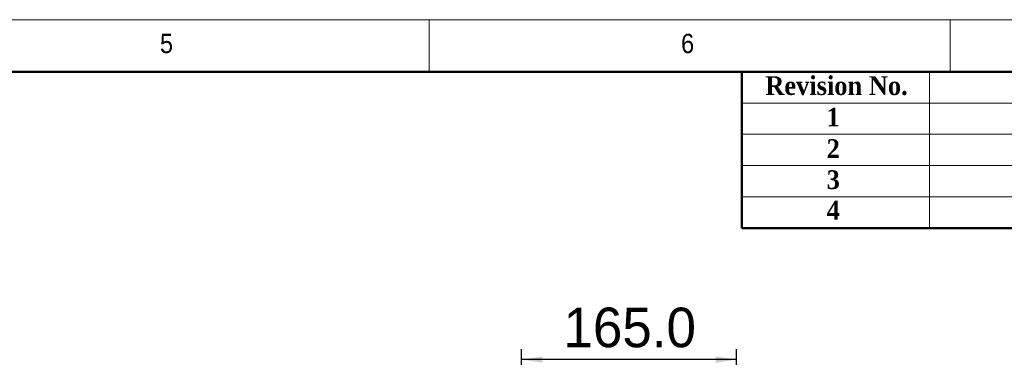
# Model space of a CAD drawing. Header units: millimetres. Extents: x 40 to 3320, y 40 to 2336.
# Tile 12 of 13: x 1766 to 2521, y 2077 to 2336. Entities that reach past the tile are written whole.
import ezdxf

# ---------------------------------------------------------------- set-up
doc = ezdxf.new("R2010")
doc.units = ezdxf.units.MM
doc.header["$LTSCALE"] = 8
doc.layers.add('DIMNS', color=7, linetype='Continuous')
doc.styles.add('SLDTEXTSTYLE0', font='Gothic.ttf', dxfattribs={"width": 0.913})
doc.styles.add('SLDTEXTSTYLE1', font='timesbd.ttf', dxfattribs={"width": 0.933})
doc.styles.add('SLDTEXTSTYLE7', font='txt')
doc.dimstyles.new('SLDDIMSTYLE0', dxfattribs={"dimtxt": 30.4, "dimasz": 16, "dimexe": 0, "dimexo": 0.0625, "dimgap": 7.6, "dimtad": 2, "dimdec": 1, "dimrnd": 1e-09, "dimzin": 4, "dimdsep": 46, "dimtxsty": 'SLDTEXTSTYLE7', "dimsah": 1, "dimcen": 0.09, "dimadec": 0, "dimazin": 1, "dimtfac": 1, "dimtdec": 1, "dimtmove": 0, "dimatfit": 0, "dimfxl": 0, "dimfrac": 2, "dimtolj": 1, "dimtzin": 12, "dimarcsym": 0})

# ---------------------------------------------------------------- blocks, each defined once
blk = doc.blocks.new('_D_8')
at = {"layer": 'DIMNS'}
for p, q in [((2150.88, 1940.67), (2150.88, 2083)), ((2315.88, 1940.67), (2315.88, 2083)), ((2315.88, 2075), (2150.88, 2075))]:
    blk.add_line(p, q, dxfattribs=at)
for points in [[(2150.88, 2075), (2166.88, 2072.6), (2166.88, 2077.4)], [(2315.88, 2075), (2299.88, 2077.4), (2299.88, 2072.6)]]:
    blk.add_solid(points, dxfattribs=at)
at = {"layer": 'DIMNS', "insert": (2183.06, 2114.89), "char_height": 30.4, "attachment_point": 1, "style": 'SLDTEXTSTYLE7'}
blk.add_mtext('165.0', dxfattribs=at)

msp = doc.modelspace()

# ---------------------------------------------------------------- linework, layer by layer
at = {"color": 7, "linetype": 'Continuous', "lineweight": 18}
for p, q in [((3320, 2336), (40, 2336)), ((2080, 2296), (2080, 2336)), ((2480, 2336), (2480, 2296)), ((80, 2296), (3280, 2296)), ((2464, 2296), (2464, 2176)), ((2320, 2272), (3280, 2272)), ((2320, 2248), (3280, 2248)), ((2320, 2224), (3280, 2224)), ((2320, 2200), (3280, 2200))]:
    msp.add_line(p, q, dxfattribs=at)
at = {"color": 7, "linetype": 'Continuous', "lineweight": 50}
for p, q in [((3280, 2296), (80, 2296)), ((2320, 2296), (2320, 2176)), ((3280, 2176), (2320, 2176))]:
    msp.add_line(p, q, dxfattribs=at)

# ---------------------------------------------------------------- texts
at = {"color": 7, "linetype": 'Continuous', "lineweight": 0, "attachment_point": 1}
for s, insert, char_height, style in [('5', (1873.33, 2325.17), 14.82, 'SLDTEXTSTYLE0'), ('6', (2273.33, 2325.17), 14.82, 'SLDTEXTSTYLE0'), ('Revision No.', (2337.99, 2292.59), 14.4, 'SLDTEXTSTYLE1'), ('1', (2385.1, 2268.4), 14.4, 'SLDTEXTSTYLE1'), ('2', (2385.1, 2244.2), 14.4, 'SLDTEXTSTYLE1'), ('3', (2385.1, 2220.36), 14.4, 'SLDTEXTSTYLE1'), ('4', (2385.1, 2196.93), 14.4, 'SLDTEXTSTYLE1')]:
    msp.add_mtext(s, dxfattribs=dict(at, insert=insert, char_height=char_height, style=style))

# ---------------------------------------------------------------- dimensions: what is measured, and where the dimension line sits
at = {"layer": 'DIMNS'}
dim = msp.add_linear_dim(base=(2150.88, 2075), p1=(2315.88, 1930.51), p2=(2150.88, 1930.51), dimstyle='SLDDIMSTYLE0', dxfattribs=at)
dim.commit()
dim.dimension.update_dxf_attribs({"geometry": '_D_8', "text_midpoint": (2231.48, 2075), "dimtype": 160})

doc.saveas('drawing.dxf')
